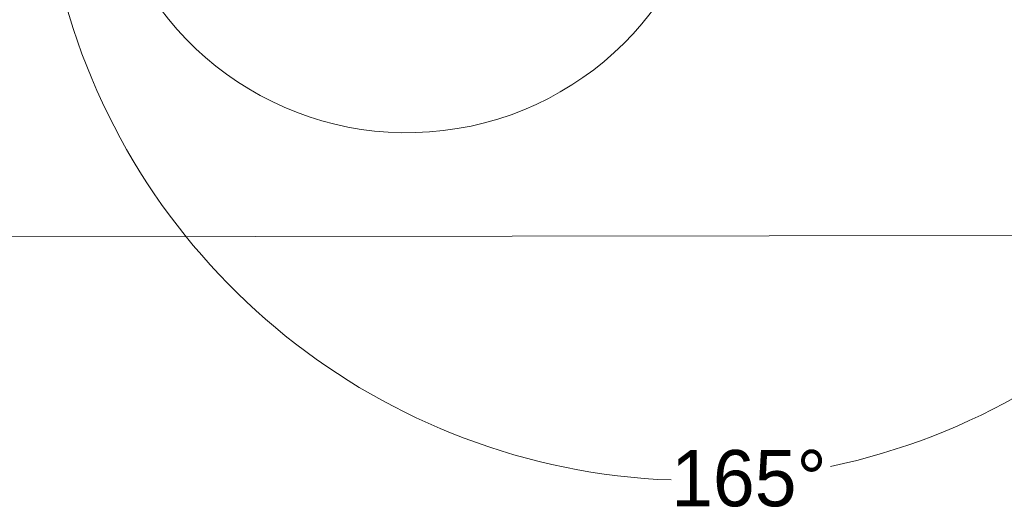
# Model space of a CAD drawing. Header units: millimetres. Extents: x -170 to 6906, y -2212 to 4257.
# Tile 81 of 256: x 4221 to 5623, y -2212 to -1519. Entities that reach past the tile are written whole.
import ezdxf

# ---------------------------------------------------------------- set-up
doc = ezdxf.new("R2010")
doc.units = ezdxf.units.MM

msp = doc.modelspace()

# ---------------------------------------------------------------- linework, layer by layer
at = {"lineweight": 18}
msp.add_line((2574.59, -1829.88), (6741.46, -1824.42), dxfattribs=at)
at = {"color": 0, "lineweight": 18}
msp.add_arc((4772.64, -1241.78), 438.16, 198.70552, 161.36953, dxfattribs=at)
at = {"lineweight": 18}
for start, end in [(281.86186, 355.06662), (194.55874, 267.83623)]:
    msp.add_arc((5183.54, -1242), 932.34, start, end, dxfattribs=at)

# ---------------------------------------------------------------- texts
msp.add_text('165°', height=80, dxfattribs=at).set_placement((5148.43, -2211.06))

doc.saveas('drawing.dxf')
